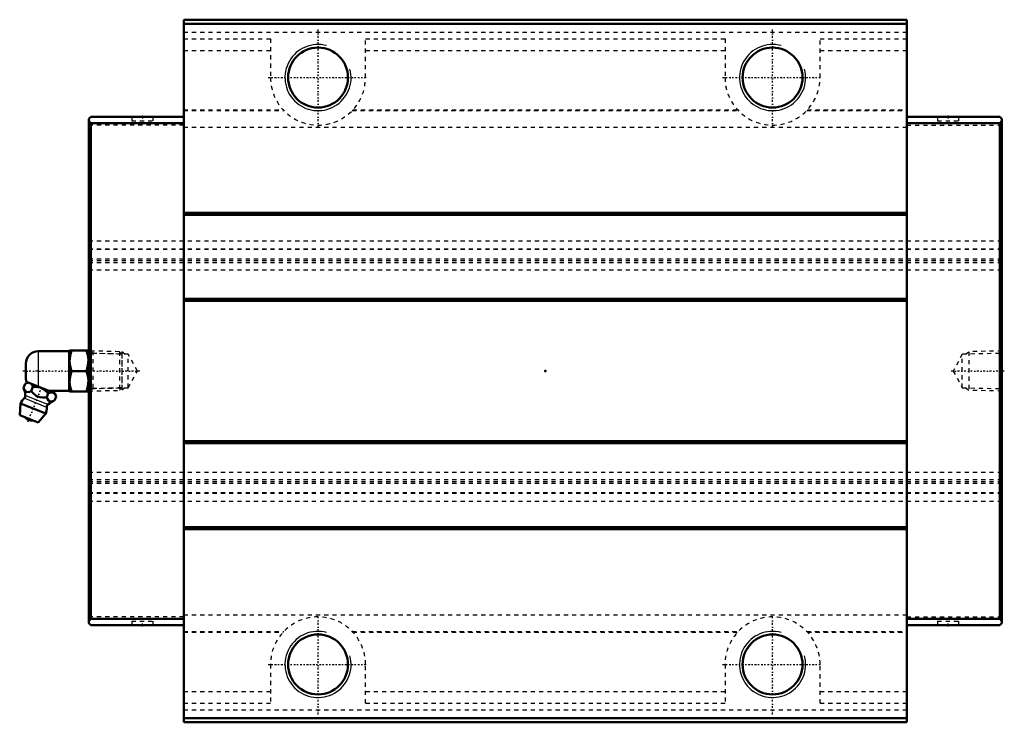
# Model space of a CAD drawing. Header units: millimetres. Extents: x -127 to 111, y -85 to 85.
import ezdxf

# ---------------------------------------------------------------- set-up
doc = ezdxf.new("R2010")
doc.units = ezdxf.units.MM
doc.linetypes.add('Center', pattern=[1.5, 0.45, -0.5, 0.05, -0.5])
doc.linetypes.add('Dashed', pattern=[2, 1, -1])
for name, color, linetype, lineweight in [('2d ConnectionPoints', 7, 'Continuous', 50), ('AM_0', 7, 'Continuous', 50), ('AM_4', 3, 'Continuous', 25), ('AM_5', 3, 'Continuous', 25), ('AM_7', 7, 'Center', 25), ('AM_9', 6, 'Dashed', 25)]:
    doc.layers.add(name, color=color, linetype=linetype, lineweight=lineweight)

# ---------------------------------------------------------------- blocks, each defined once
blk = doc.blocks.new('1_B_PT1_8_SHS_grease_nipple_joint_0_in_SHS65C1SS_GK__BLOCK_B_PT1_81__4')
at = {"layer": 'AM_0'}
for p, q in [((-115.2, 4.8), (-122.7, 4.8)), ((-115.13, 5), (-115.2, 4.88)), ((-115.2, 4.88), (-115.2, -4.88)), ((-115.13, 5), (-110.57, 5)), ((-110.5, 4.88), (-110.57, 5)), ((-125.7, 1.8), (-125.7, -1.8)), ((-114.68, 0), (-111.02, 0)), ((-126.29, -4.1), (-125.89, -3.12)), ((-125.11, -2.79), (-125.89, -3.12)), ((-118.72, -5.37), (-125.59, -2.59)), ((-124.41, -4.86), (-124.02, -3.87)), ((-120.67, -6.37), (-120.27, -5.39)), ((-120.13, -4.8), (-115.2, -4.8)), ((-118.79, -7.13), (-118.39, -6.14)), ((-118.39, -6.14), (-118.72, -5.37)), ((-115.2, -4.88), (-115.13, -5)), ((-110.57, -5), (-115.13, -5)), ((-110.57, -5), (-110.5, -4.88)), ((-127, -7.85), (-127.2, -10.68)), ((-120.88, -10.32), (-127, -7.85)), ((-122.71, -12.5), (-127.2, -10.68)), ((-122.71, -12.5), (-120.88, -10.32))]:
    blk.add_line(p, q, dxfattribs=at)
for points in [[(-114.68, 5), (-115.02, 3.69), (-115.13, 2.32), (-115, 1.16), (-114.68, 0)], [(-111.02, 0), (-110.68, 1.31), (-110.57, 2.68), (-110.7, 3.84), (-111.02, 5)], [(-114.68, 0), (-115.02, -1.31), (-115.13, -2.68), (-115, -3.84), (-114.68, -5)], [(-111.02, -5), (-110.68, -3.69), (-110.57, -2.32), (-110.7, -1.16), (-111.02, 0)], [(-126.29, -4.1), (-126.1, -4.5), (-125.88, -4.84), (-125.47, -5.1), (-124.82, -5.02), (-124.41, -4.86)], [(-120.27, -5.39), (-121.11, -4.6), (-122.21, -4.03), (-123.43, -3.85), (-124.02, -3.87)], [(-124.41, -4.86), (-124.12, -5.18), (-123.23, -5.97), (-122.36, -6.33), (-121.69, -6.41), (-121.01, -6.4), (-120.67, -6.37)], [(-120.67, -6.37), (-120.48, -6.77), (-120.26, -7.11), (-119.85, -7.37), (-119.2, -7.29), (-118.79, -7.13)], [(-118.39, -6.14), (-118.65, -5.66), (-119.01, -5.32), (-119.67, -5.21), (-120.27, -5.39)]]:
    blk.add_lwpolyline(points, dxfattribs=at)
for centre, radius, start, end in [((-122.7, 1.8), 3, 90, 180), ((-122.7, -1.8), 3, 180, 195.4404), ((-131.82, -6.41), 6, 4.5497, 22.6392), ((-123.94, -9.09), 3.3, 131.1614, 158), ((-126.64, -6), 0.8, 311.1614, 4.5497), ((-116.41, -12.64), 6, 113.3061, 131.4503), ((-123.94, -9.09), 3.3, 338, 4.8386), ((-119.86, -8.74), 0.8, 131.4503, 184.8386), ((-124.39, -10.18), 1.82, 214.2344, 281.7656)]:
    blk.add_arc(centre, radius, start, end, dxfattribs=at)
at = {"layer": 'AM_4'}
for p, q in [((-122.7, 4.8), (-122.7, -3.76)), ((-120.65, -8.81), (-126.11, -6.6)), ((-120.39, -8.14), (-125.84, -5.94))]:
    blk.add_line(p, q, dxfattribs=at)
at = {"layer": 'AM_5', "linetype": 'Dashed'}
for p, q in [((-110.5, 4.86), (-109.52, 4.26)), ((-109.5, 4.86), (-109.5, -4.86)), ((-102.52, 4.08), (-109.52, 4.26)), ((-110.5, -4.86), (-109.52, -4.26)), ((-102.52, -4.08), (-109.52, -4.26))]:
    blk.add_line(p, q, dxfattribs=at)
at = {"layer": 'AM_7'}
blk.add_line((-125.23, -12.26), (-121.76, -3.69), dxfattribs=at)
at = {"layer": 'AM_9'}
for p, q in [((-103.08, 4.67), (-110.5, 4.86)), ((-102.5, 4.06), (-103.08, 4.67)), ((-103.08, 4.67), (-103.08, -4.67)), ((-102.5, 4.06), (-102.5, -4.06)), ((-110.5, -4.86), (-103.08, -4.67)), ((-103.08, -4.67), (-102.5, -4.06))]:
    blk.add_line(p, q, dxfattribs=at)
blk.add_lwpolyline([(-124.02, -3.87), (-124.28, -3.39), (-124.64, -3.05), (-125.29, -2.94), (-125.89, -3.12)], dxfattribs=at)
blk = doc.blocks.new('2_SHS65CSSB_PT1_81_Slide25_55_0_in_SHS65C1SS_GK__BLOCK_B_PT1_81__4')
at = {"layer": 'AM_0'}
for p, q in [((-87.5, -85), (-87.5, 85)), ((-87.5, 85), (87.5, 85)), ((-87.5, 84), (87.5, 84)), ((87.5, -85), (87.5, 85)), ((-110, 61.5), (-110.5, 61)), ((-110.5, -61), (-110.5, 61)), ((-110.5, 60.5), (-110, 60)), ((-87.5, 61.5), (-110, 61.5)), ((-87.5, 60), (-110, 60)), ((-110, 60), (-110, -60)), ((87.5, 61.5), (110, 61.5)), ((87.5, 60), (110, 60)), ((110, 61.5), (110.5, 61)), ((110.5, 60.5), (110, 60)), ((110, 60), (110, -60)), ((110.5, -61), (110.5, 61)), ((-87.5, 38.25), (87.5, 38.25)), ((-87.5, 37.75), (87.5, 37.75)), ((-87.5, 17.5), (87.5, 17.5)), ((-87.5, 17), (87.5, 17)), ((-87.5, -17), (87.5, -17)), ((-87.5, -17.5), (87.5, -17.5)), ((-87.5, -37.75), (87.5, -37.75)), ((-87.5, -38.25), (87.5, -38.25)), ((-110, -60), (-110.5, -60.5)), ((-110.5, -61), (-110, -61.5)), ((-87.5, -60), (-110, -60)), ((-87.5, -61.5), (-110, -61.5)), ((87.5, -60), (110, -60)), ((87.5, -61.5), (110, -61.5)), ((110, -60), (110.5, -60.5)), ((110.5, -61), (110, -61.5)), ((-87.5, -84), (87.5, -84)), ((-87.5, -85), (87.5, -85))]:
    blk.add_line(p, q, dxfattribs=at)
for centre in [(-55, 71), (55, 71), (-55, -71), (55, -71)]:
    blk.add_circle(centre, 7.25, dxfattribs=at)
at = {"layer": 'AM_5', "linetype": 'Dashed'}
for p, q in [((110.5, 4.86), (102.5, 4.66)), ((-101.72, 4.06), (-102.5, 4.66)), ((-102.5, 4.66), (-102.5, -4.66)), ((101.72, 4.06), (102.5, 4.66)), ((102.5, 4.66), (102.5, -4.66)), ((-101.72, -4.06), (-102.5, -4.66)), ((101.72, -4.06), (102.5, -4.66)), ((110.5, -4.86), (102.5, -4.66))]:
    blk.add_line(p, q, dxfattribs=at)
at = {"layer": 'AM_5'}
for centre in [(-55, 71), (55, 71), (-55, -71), (55, -71)]:
    blk.add_arc(centre, 8, 75, 15, dxfattribs=at)
at = {"layer": 'AM_7'}
for p, q in [((-55, 58.93), (-55, 83.08)), ((55, 58.93), (55, 83.08)), ((-67.08, 71), (-42.92, 71)), ((42.92, 71), (67.08, 71)), ((-97.5, 61.55), (-97.5, 60.45)), ((97.5, 61.55), (97.5, 60.45)), ((-98.13, 0), (-126.46, 0)), ((111.09, 0), (98.13, 0)), ((-55, -83.08), (-55, -58.92)), ((55, -83.08), (55, -58.92)), ((-97.5, -61.55), (-97.5, -60.45)), ((97.5, -61.55), (97.5, -60.45)), ((-67.08, -71), (-42.92, -71)), ((42.92, -71), (67.08, -71))]:
    blk.add_line(p, q, dxfattribs=at)
at = {"layer": 'AM_9'}
for p, q in [((-87.5, 82), (87.5, 82)), ((-87.5, 80.39), (-66.5, 80.39)), ((-66.5, 80.39), (-66.5, 71)), ((-43.5, 71), (-43.5, 80.39)), ((-43.5, 80.39), (43.5, 80.39)), ((43.5, 80.39), (43.5, 71)), ((66.5, 71), (66.5, 80.39)), ((66.5, 80.39), (87.5, 80.39)), ((-87.5, 77.57), (-66.5, 77.57)), ((-43.5, 77.57), (43.5, 77.57)), ((66.5, 77.57), (87.5, 77.57)), ((-87.5, 63.18), (-63.43, 63.18)), ((-87.5, 63), (-63.26, 63)), ((-46.74, 63), (46.74, 63)), ((-46.57, 63.18), (46.57, 63.18)), ((63.26, 63), (87.5, 63)), ((63.43, 63.18), (87.5, 63.18)), ((-100.1, 61.5), (-100.1, 60.5)), ((-100.1, 60.5), (-94.9, 60.5)), ((-94.9, 60.5), (-94.9, 61.5)), ((94.9, 61.5), (94.9, 60.5)), ((94.9, 60.5), (100.1, 60.5)), ((100.1, 60.5), (100.1, 61.5)), ((-87.5, 59.5), (-110.5, 59.5)), ((-87.5, 59), (87.5, 59)), ((87.5, 59.5), (110.5, 59.5)), ((-110.5, 31.5), (110.5, 31.5)), ((-110.5, 29.52), (110.5, 29.52)), ((-110.5, 29.51), (110.5, 29.51)), ((-110.5, 29.5), (110.5, 29.5)), ((-110.5, 27.16), (110.5, 27.16)), ((-110.5, 26.7), (110.5, 26.7)), ((-110.5, 26.23), (110.5, 26.23)), ((-110.5, 24.5), (110.5, 24.5)), ((-109.93, 4.27), (-110.5, 4.86)), ((110.5, 4.86), (109.93, 4.27)), ((-100.92, 4.04), (-109.93, 4.27)), ((-109.93, -4.27), (-109.93, 4.27)), ((-98.72, 0), (-100.92, 4.04)), ((-100.92, -4.04), (-100.92, 4.04)), ((100.92, 4.04), (98.72, 0)), ((109.93, 4.27), (100.92, 4.04)), ((100.92, -4.04), (100.92, 4.04)), ((109.93, -4.27), (109.93, 4.27)), ((-100.92, -4.04), (-98.72, 0)), ((98.72, 0), (100.92, -4.04)), ((-110.5, -4.86), (-109.93, -4.27)), ((-109.93, -4.27), (-100.92, -4.04)), ((100.92, -4.04), (109.93, -4.27)), ((109.93, -4.27), (110.5, -4.86)), ((-110.5, -24.5), (110.5, -24.5)), ((-110.5, -26.23), (110.5, -26.23)), ((-110.5, -26.7), (110.5, -26.7)), ((-110.5, -27.16), (110.5, -27.16)), ((110.5, -29.5), (-110.5, -29.5)), ((-110.5, -29.51), (110.5, -29.51)), ((-110.5, -29.52), (110.5, -29.52)), ((-110.5, -31.5), (110.5, -31.5)), ((-87.5, -59.5), (-110.5, -59.5)), ((-87.5, -59), (87.5, -59)), ((87.5, -59.5), (110.5, -59.5)), ((-100.1, -60.5), (-94.9, -60.5)), ((-100.1, -60.5), (-100.1, -61.5)), ((-94.9, -61.5), (-94.9, -60.5)), ((94.9, -60.5), (100.1, -60.5)), ((94.9, -60.5), (94.9, -61.5)), ((100.1, -61.5), (100.1, -60.5)), ((-87.5, -63), (-63.26, -63)), ((-87.5, -63.18), (-63.43, -63.18)), ((-46.74, -63), (46.74, -63)), ((-46.57, -63.18), (46.57, -63.18)), ((63.26, -63), (87.5, -63)), ((63.43, -63.18), (87.5, -63.18)), ((-66.5, -71), (-66.5, -80.39)), ((-43.5, -80.39), (-43.5, -71)), ((43.5, -71), (43.5, -80.39)), ((66.5, -80.39), (66.5, -71)), ((-87.5, -77.57), (-66.5, -77.57)), ((-43.5, -77.57), (43.5, -77.57)), ((66.5, -77.57), (87.5, -77.57)), ((-87.5, -80.39), (-66.5, -80.39)), ((-43.5, -80.39), (43.5, -80.39)), ((66.5, -80.39), (87.5, -80.39)), ((-87.5, -82), (87.5, -82))]:
    blk.add_line(p, q, dxfattribs=at)
for centre, start, end in [((-55, 71), 180, 0), ((55, 71), 180, 0), ((-55, -71), 360, 180), ((55, -71), 360, 180)]:
    blk.add_arc(centre, 11.5, start, end, dxfattribs=at)

msp = doc.modelspace()

# ---------------------------------------------------------------- linework, layer by layer
at = {"layer": '2d ConnectionPoints'}
for p in [(-97.5, 61.5), (97.5, 61.5), (-110.5, 0), (0, 0), (110.5, 0), (-97.5, -61.5), (97.5, -61.5)]:
    msp.add_point(p, dxfattribs=at)

# ---------------------------------------------------------------- block references
for name in ['2_SHS65CSSB_PT1_81_Slide25_55_0_in_SHS65C1SS_GK__BLOCK_B_PT1_81__4', '1_B_PT1_8_SHS_grease_nipple_joint_0_in_SHS65C1SS_GK__BLOCK_B_PT1_81__4']:
    msp.add_blockref(name, (0, 0))

doc.saveas('drawing.dxf')
